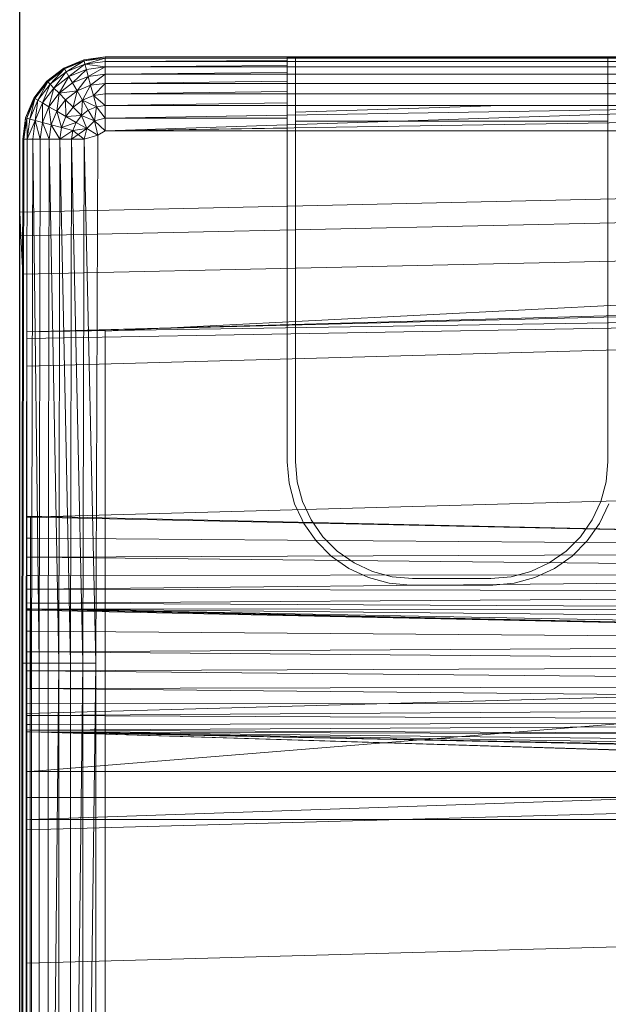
# Model space of a CAD drawing. Header units: metres. Extents: x 391.1 to 427.5, y 12.5 to 28.4.
# Tile 144 of 209: x 407.377 to 407.482, y 26.487 to 26.662. Entities that reach past the tile are written whole.
import ezdxf

# ---------------------------------------------------------------- set-up
doc = ezdxf.new("R2010")
doc.units = ezdxf.units.M
for name, color, linetype, lineweight in [('A-DETL-____-MBND', 7, 'Continuous', 18), ('A-WALL-____-MCUT', 7, 'Continuous', 25), ('A-WALL-____-OTLN', 7, 'Continuous', 25)]:
    doc.layers.add(name, color=color, linetype=linetype, lineweight=lineweight)

# ---------------------------------------------------------------- blocks, each defined once
blk = doc.blocks.new('Family - Evans PA-152028-03_CLI_AIGUA_P0A')
at = {"layer": 'A-WALL-____-MCUT', "color": 253, "true_color": 0xaaaaaa}
blk.add_line((1.66046, 0.2), (0, 0.2), dxfattribs=at)
at = {"layer": 'A-WALL-____-OTLN', "color": 253, "true_color": 0xaaaaaa}
blk.add_line((1.66046, 0.2), (0, 0.2), dxfattribs=at)
blk = doc.blocks.new('Family - Inodor PA-152192-03_CLI_AIGUA_P0A')
at = {"layer": 'A-DETL-____-MBND', "color": 253, "true_color": 0xaaaaaa}
for p, q in [((0.00789, 0.40094), (0.01142, 0.40241)), ((0.00789, 0.40094), (0.01142, 0.40241)), ((0.00789, 0.40094), (0.01142, 0.40241)), ((0.00789, 0.40094), (0.01142, 0.40241)), ((0.01147, 0.40221), (0.00789, 0.40094)), ((0.00789, 0.40094), (0.01147, 0.40221)), ((0.01147, 0.40221), (0.00799, 0.40077)), ((0.00799, 0.40077), (0.01147, 0.40221)), ((0.00799, 0.40077), (0.01147, 0.40221)), ((0.00829, 0.40025), (0.01147, 0.40221)), ((0.00829, 0.40025), (0.01147, 0.40221)), ((0.01142, 0.40241), (0.01521, 0.40291)), ((0.01142, 0.40241), (0.01521, 0.40291)), ((0.01142, 0.40241), (0.01521, 0.40291)), ((0.01142, 0.40241), (0.01521, 0.40291)), ((0.01147, 0.40221), (0.01142, 0.40241)), ((0.01147, 0.40221), (0.01142, 0.40241)), ((0.01147, 0.40221), (0.01142, 0.40241)), ((0.01147, 0.40221), (0.01521, 0.40291)), ((0.01147, 0.40221), (0.01521, 0.40291)), ((0.01521, 0.40271), (0.01147, 0.40221)), ((0.01521, 0.40271), (0.01147, 0.40221)), ((0.01147, 0.40221), (0.01521, 0.40271)), ((0.01163, 0.40164), (0.01147, 0.40221)), ((0.01163, 0.40164), (0.01147, 0.40221)), ((0.01163, 0.40164), (0.01147, 0.40221)), ((0.01163, 0.40164), (0.01521, 0.40271)), ((0.01163, 0.40164), (0.01521, 0.40271)), ((0.01521, 0.40211), (0.01163, 0.40164)), ((0.01521, 0.40211), (0.01163, 0.40164)), ((0.01163, 0.40164), (0.01521, 0.40211)), ((0.01521, 0.40291), (0.15024, 0.40291)), ((0.01521, 0.40291), (0.15024, 0.40291)), ((0.01521, 0.40271), (0.01521, 0.40291)), ((0.01521, 0.40291), (0.15024, 0.40291)), ((0.15024, 0.40291), (0.01521, 0.40291)), ((0.01521, 0.40291), (0.01521, 0.40271)), ((0.01521, 0.40271), (0.01521, 0.40291)), ((0.01521, 0.40271), (0.04768, 0.40275)), ((0.01521, 0.40271), (0.04768, 0.40275)), ((0.15024, 0.40271), (0.01521, 0.40271)), ((0.01521, 0.40211), (0.01521, 0.40271)), ((0.04768, 0.40271), (0.01521, 0.40271)), ((0.01521, 0.40211), (0.01521, 0.40271)), ((0.01521, 0.40271), (0.04768, 0.40271)), ((0.01521, 0.40211), (0.01521, 0.40271)), ((0.01521, 0.40211), (0.04768, 0.40225)), ((0.01521, 0.40211), (0.04768, 0.40225)), ((0.15024, 0.40211), (0.01521, 0.40211)), ((0.01521, 0.40114), (0.01521, 0.40211)), ((0.04768, 0.40211), (0.01521, 0.40211)), ((0.01521, 0.40114), (0.01521, 0.40211)), ((0.01521, 0.40211), (0.04768, 0.40211)), ((0.01521, 0.40114), (0.01521, 0.40211)), ((0.10628, 0.4029), (0.04768, 0.4029)), ((0.04768, 0.4029), (0.04768, 0.40275)), ((0.04768, 0.40271), (0.04768, 0.40275)), ((0.04768, 0.40225), (0.04768, 0.40271)), ((0.04768, 0.40211), (0.04768, 0.40225)), ((0.04768, 0.40137), (0.04768, 0.40211)), ((0.04914, 0.40281), (0.04914, 0.33079)), ((0.04914, 0.40271), (0.04914, 0.40281)), ((0.04914, 0.40281), (0.10482, 0.40281)), ((0.04914, 0.40211), (0.04914, 0.40271)), ((0.10482, 0.40271), (0.04914, 0.40271)), ((0.04914, 0.40114), (0.04914, 0.40211)), ((0.10482, 0.40211), (0.04914, 0.40211)), ((0.10482, 0.33079), (0.10482, 0.40281)), ((0.10482, 0.40281), (0.10482, 0.40271)), ((0.10482, 0.40271), (0.10482, 0.40211)), ((0.10482, 0.40211), (0.10482, 0.40114)), ((0.00485, 0.39862), (0.00789, 0.40094)), ((0.00485, 0.39862), (0.00789, 0.40094)), ((0.00485, 0.39862), (0.00789, 0.40094)), ((0.00485, 0.39862), (0.00789, 0.40094)), ((0.00799, 0.40077), (0.00485, 0.39862)), ((0.00485, 0.39862), (0.00799, 0.40077)), ((0.00799, 0.40077), (0.005, 0.39847)), ((0.005, 0.39847), (0.00799, 0.40077)), ((0.005, 0.39847), (0.00799, 0.40077)), ((0.00542, 0.39805), (0.00799, 0.40077)), ((0.00542, 0.39805), (0.00799, 0.40077)), ((0.00799, 0.40077), (0.00789, 0.40094)), ((0.00799, 0.40077), (0.00789, 0.40094)), ((0.00799, 0.40077), (0.00789, 0.40094)), ((0.00829, 0.40025), (0.00799, 0.40077)), ((0.00829, 0.40025), (0.00799, 0.40077)), ((0.00829, 0.40025), (0.00799, 0.40077)), ((0.01163, 0.40164), (0.00829, 0.40025)), ((0.01163, 0.40164), (0.00829, 0.40025)), ((0.00829, 0.40025), (0.01163, 0.40164)), ((0.00877, 0.39941), (0.01163, 0.40164)), ((0.00877, 0.39941), (0.01163, 0.40164)), ((0.01188, 0.4007), (0.00877, 0.39941)), ((0.01188, 0.4007), (0.00877, 0.39941)), ((0.00877, 0.39941), (0.01188, 0.4007)), ((0.00943, 0.39827), (0.01188, 0.4007)), ((0.00943, 0.39827), (0.01188, 0.4007)), ((0.01188, 0.4007), (0.01163, 0.40164)), ((0.01521, 0.40114), (0.01163, 0.40164)), ((0.01521, 0.40114), (0.01163, 0.40164)), ((0.01188, 0.4007), (0.01163, 0.40164)), ((0.01188, 0.4007), (0.01163, 0.40164)), ((0.01521, 0.40114), (0.01188, 0.4007)), ((0.01521, 0.40114), (0.01188, 0.4007)), ((0.01188, 0.4007), (0.01521, 0.40114)), ((0.01222, 0.39942), (0.01188, 0.4007)), ((0.01222, 0.39942), (0.01188, 0.4007)), ((0.01222, 0.39942), (0.01188, 0.4007)), ((0.01222, 0.39942), (0.01521, 0.40114)), ((0.01222, 0.39942), (0.01521, 0.40114)), ((0.01521, 0.40114), (0.04768, 0.40137)), ((0.01521, 0.40114), (0.04768, 0.40137)), ((0.15024, 0.40114), (0.01521, 0.40114)), ((0.01521, 0.39982), (0.01521, 0.40114)), ((0.04768, 0.40114), (0.01521, 0.40114)), ((0.01521, 0.39982), (0.01521, 0.40114)), ((0.01521, 0.40114), (0.04768, 0.40114)), ((0.01521, 0.39982), (0.01521, 0.40114)), ((0.04768, 0.40114), (0.04768, 0.40137)), ((0.04768, 0.40013), (0.04768, 0.40114)), ((0.04914, 0.39982), (0.04914, 0.40114)), ((0.10482, 0.40114), (0.04914, 0.40114)), ((0.10482, 0.40114), (0.10482, 0.39982)), ((0.00253, 0.39558), (0.00485, 0.39862)), ((0.00253, 0.39558), (0.00485, 0.39862)), ((0.00253, 0.39558), (0.00485, 0.39862)), ((0.00253, 0.39558), (0.00485, 0.39862)), ((0.0027, 0.39548), (0.00485, 0.39862)), ((0.0027, 0.39548), (0.00485, 0.39862)), ((0.005, 0.39847), (0.00485, 0.39862)), ((0.005, 0.39847), (0.00485, 0.39862)), ((0.005, 0.39847), (0.00485, 0.39862)), ((0.00829, 0.40025), (0.00542, 0.39805)), ((0.00829, 0.40025), (0.00542, 0.39805)), ((0.00542, 0.39805), (0.00829, 0.40025)), ((0.00611, 0.39736), (0.00829, 0.40025)), ((0.00611, 0.39736), (0.00829, 0.40025)), ((0.00877, 0.39941), (0.00611, 0.39736)), ((0.00877, 0.39941), (0.00611, 0.39736)), ((0.00611, 0.39736), (0.00877, 0.39941)), ((0.00704, 0.39643), (0.00877, 0.39941)), ((0.00704, 0.39643), (0.00877, 0.39941)), ((0.00877, 0.39941), (0.00829, 0.40025)), ((0.00877, 0.39941), (0.00829, 0.40025)), ((0.00877, 0.39941), (0.00829, 0.40025)), ((0.00943, 0.39827), (0.00877, 0.39941)), ((0.00943, 0.39827), (0.00877, 0.39941)), ((0.00943, 0.39827), (0.00877, 0.39941)), ((0.01222, 0.39942), (0.00943, 0.39827)), ((0.01222, 0.39942), (0.00943, 0.39827)), ((0.00943, 0.39827), (0.01222, 0.39942)), ((0.01025, 0.39686), (0.01222, 0.39942)), ((0.01025, 0.39686), (0.01222, 0.39942)), ((0.01521, 0.39982), (0.01222, 0.39942)), ((0.01521, 0.39982), (0.01222, 0.39942)), ((0.01222, 0.39942), (0.01521, 0.39982)), ((0.01264, 0.39785), (0.01222, 0.39942)), ((0.01264, 0.39785), (0.01222, 0.39942)), ((0.01264, 0.39785), (0.01222, 0.39942)), ((0.01264, 0.39785), (0.01521, 0.39982)), ((0.01264, 0.39785), (0.01521, 0.39982)), ((0.01521, 0.39982), (0.04768, 0.40013)), ((0.01521, 0.39982), (0.04768, 0.40013)), ((0.15024, 0.39982), (0.01521, 0.39982)), ((0.01521, 0.39819), (0.01521, 0.39982)), ((0.04768, 0.39982), (0.01521, 0.39982)), ((0.01521, 0.39819), (0.01521, 0.39982)), ((0.01521, 0.39982), (0.04768, 0.39982)), ((0.01521, 0.39819), (0.01521, 0.39982)), ((0.01521, 0.39819), (0.04768, 0.39858)), ((0.01521, 0.39819), (0.04768, 0.39858)), ((0.04768, 0.39982), (0.04768, 0.40013)), ((0.04768, 0.39858), (0.04768, 0.39982)), ((0.04768, 0.39819), (0.04768, 0.39858)), ((0.04914, 0.39819), (0.04914, 0.39982)), ((0.10482, 0.39982), (0.04914, 0.39982)), ((0.10482, 0.39982), (0.10482, 0.39819)), ((0.005, 0.39847), (0.0027, 0.39548)), ((0.005, 0.39847), (0.0027, 0.39548)), ((0.0027, 0.39548), (0.005, 0.39847)), ((0.00322, 0.39518), (0.005, 0.39847)), ((0.00322, 0.39518), (0.005, 0.39847)), ((0.00542, 0.39805), (0.00322, 0.39518)), ((0.00542, 0.39805), (0.00322, 0.39518)), ((0.00322, 0.39518), (0.00542, 0.39805)), ((0.00406, 0.3947), (0.00542, 0.39805)), ((0.00406, 0.3947), (0.00542, 0.39805)), ((0.00611, 0.39736), (0.00406, 0.3947)), ((0.00611, 0.39736), (0.00406, 0.3947)), ((0.00406, 0.3947), (0.00611, 0.39736)), ((0.00542, 0.39805), (0.005, 0.39847)), ((0.00542, 0.39805), (0.005, 0.39847)), ((0.00542, 0.39805), (0.005, 0.39847)), ((0.0052, 0.39404), (0.00611, 0.39736)), ((0.0052, 0.39404), (0.00611, 0.39736)), ((0.00611, 0.39736), (0.00542, 0.39805)), ((0.00611, 0.39736), (0.00542, 0.39805)), ((0.00611, 0.39736), (0.00542, 0.39805)), ((0.00704, 0.39643), (0.00611, 0.39736)), ((0.00704, 0.39643), (0.00611, 0.39736)), ((0.00704, 0.39643), (0.00611, 0.39736)), ((0.00943, 0.39827), (0.00704, 0.39643)), ((0.00943, 0.39827), (0.00704, 0.39643)), ((0.00704, 0.39643), (0.00943, 0.39827)), ((0.01025, 0.39686), (0.00704, 0.39643)), ((0.00704, 0.39643), (0.01025, 0.39686)), ((0.01025, 0.39686), (0.00819, 0.39528)), ((0.00819, 0.39528), (0.01025, 0.39686)), ((0.00819, 0.39528), (0.01025, 0.39686)), ((0.01025, 0.39686), (0.00943, 0.39827)), ((0.01025, 0.39686), (0.00943, 0.39827)), ((0.01025, 0.39686), (0.00943, 0.39827)), ((0.00952, 0.39395), (0.01025, 0.39686)), ((0.00952, 0.39395), (0.01025, 0.39686)), ((0.01264, 0.39785), (0.01025, 0.39686)), ((0.01264, 0.39785), (0.01025, 0.39686)), ((0.01025, 0.39686), (0.01264, 0.39785)), ((0.01119, 0.39523), (0.01025, 0.39686)), ((0.01119, 0.39523), (0.01025, 0.39686)), ((0.01119, 0.39523), (0.01025, 0.39686)), ((0.01119, 0.39523), (0.01264, 0.39785)), ((0.01119, 0.39523), (0.01264, 0.39785)), ((0.01521, 0.39819), (0.01264, 0.39785)), ((0.01521, 0.39819), (0.01264, 0.39785)), ((0.01264, 0.39785), (0.01521, 0.39819)), ((0.01313, 0.39603), (0.01264, 0.39785)), ((0.01313, 0.39603), (0.01264, 0.39785)), ((0.01313, 0.39603), (0.01264, 0.39785)), ((0.01313, 0.39603), (0.01521, 0.39819)), ((0.01313, 0.39603), (0.01521, 0.39819)), ((0.15024, 0.39819), (0.01521, 0.39819)), ((0.01521, 0.39631), (0.01521, 0.39819)), ((0.04768, 0.39819), (0.01521, 0.39819)), ((0.01521, 0.39631), (0.01521, 0.39819)), ((0.01521, 0.39819), (0.04768, 0.39819)), ((0.01521, 0.39631), (0.01521, 0.39819)), ((0.01521, 0.39631), (0.04768, 0.39676)), ((0.01521, 0.39631), (0.04768, 0.39676)), ((0.04768, 0.39676), (0.04768, 0.39819)), ((0.04768, 0.39631), (0.04768, 0.39676)), ((0.04914, 0.39631), (0.04914, 0.39819)), ((0.10482, 0.39819), (0.04914, 0.39819)), ((0.10482, 0.39819), (0.10482, 0.39631)), ((0.00106, 0.39205), (0.00253, 0.39558)), ((0.00106, 0.39205), (0.00253, 0.39558)), ((0.00106, 0.39205), (0.00253, 0.39558)), ((0.00106, 0.39205), (0.00253, 0.39558)), ((0.00126, 0.392), (0.00253, 0.39558)), ((0.00126, 0.392), (0.00253, 0.39558)), ((0.0027, 0.39548), (0.00126, 0.392)), ((0.0027, 0.39548), (0.00126, 0.392)), ((0.00126, 0.392), (0.0027, 0.39548)), ((0.00183, 0.39184), (0.0027, 0.39548)), ((0.00183, 0.39184), (0.0027, 0.39548)), ((0.00322, 0.39518), (0.00183, 0.39184)), ((0.00322, 0.39518), (0.00183, 0.39184)), ((0.00183, 0.39184), (0.00322, 0.39518)), ((0.0027, 0.39548), (0.00253, 0.39558)), ((0.0027, 0.39548), (0.00253, 0.39558)), ((0.0027, 0.39548), (0.00253, 0.39558)), ((0.00322, 0.39518), (0.0027, 0.39548)), ((0.00322, 0.39518), (0.0027, 0.39548)), ((0.00322, 0.39518), (0.0027, 0.39548)), ((0.00277, 0.39159), (0.00322, 0.39518)), ((0.00277, 0.39159), (0.00322, 0.39518)), ((0.00406, 0.3947), (0.00322, 0.39518)), ((0.00406, 0.3947), (0.00322, 0.39518)), ((0.00406, 0.3947), (0.00322, 0.39518)), ((0.00704, 0.39643), (0.0052, 0.39404)), ((0.00704, 0.39643), (0.0052, 0.39404)), ((0.0052, 0.39404), (0.00704, 0.39643)), ((0.00661, 0.39322), (0.00704, 0.39643)), ((0.00661, 0.39322), (0.00704, 0.39643)), ((0.00819, 0.39528), (0.00661, 0.39322)), ((0.00819, 0.39528), (0.00661, 0.39322)), ((0.00661, 0.39322), (0.00819, 0.39528)), ((0.00819, 0.39528), (0.00704, 0.39643)), ((0.00819, 0.39528), (0.00704, 0.39643)), ((0.00819, 0.39528), (0.00704, 0.39643)), ((0.00952, 0.39395), (0.00819, 0.39528)), ((0.00952, 0.39395), (0.00819, 0.39528)), ((0.00952, 0.39395), (0.00819, 0.39528)), ((0.00824, 0.39228), (0.00819, 0.39528)), ((0.00824, 0.39228), (0.00819, 0.39528)), ((0.01119, 0.39523), (0.00952, 0.39395)), ((0.01119, 0.39523), (0.00952, 0.39395)), ((0.00952, 0.39395), (0.01119, 0.39523)), ((0.01099, 0.39248), (0.01119, 0.39523)), ((0.01099, 0.39248), (0.01119, 0.39523)), ((0.01313, 0.39603), (0.01119, 0.39523)), ((0.01313, 0.39603), (0.01119, 0.39523)), ((0.01119, 0.39523), (0.01313, 0.39603)), ((0.01223, 0.39343), (0.01119, 0.39523)), ((0.01367, 0.39402), (0.01119, 0.39523)), ((0.01367, 0.39402), (0.01119, 0.39523)), ((0.01223, 0.39343), (0.01119, 0.39523)), ((0.01223, 0.39343), (0.01119, 0.39523)), ((0.01521, 0.39631), (0.01313, 0.39603)), ((0.01521, 0.39631), (0.01313, 0.39603)), ((0.01313, 0.39603), (0.01521, 0.39631)), ((0.01313, 0.39603), (0.01367, 0.39402)), ((0.01521, 0.39423), (0.01313, 0.39603)), ((0.01367, 0.39402), (0.01313, 0.39603)), ((0.01521, 0.39423), (0.01313, 0.39603)), ((0.01367, 0.39402), (0.01313, 0.39603)), ((0.15024, 0.39631), (0.01521, 0.39631)), ((0.01521, 0.39423), (0.01521, 0.39631)), ((0.04768, 0.39631), (0.01521, 0.39631)), ((0.01521, 0.39423), (0.01521, 0.39631)), ((0.01521, 0.39631), (0.04768, 0.39631)), ((0.01521, 0.39423), (0.01521, 0.39631)), ((0.04768, 0.39473), (0.04768, 0.39631)), ((0.04914, 0.39423), (0.04914, 0.39631)), ((0.10482, 0.39631), (0.04914, 0.39631)), ((0.10482, 0.39631), (0.10482, 0.39424)), ((0.00406, 0.3947), (0.00277, 0.39159)), ((0.00406, 0.3947), (0.00277, 0.39159)), ((0.00277, 0.39159), (0.00406, 0.3947)), ((0.00405, 0.39125), (0.00406, 0.3947)), ((0.00405, 0.39125), (0.00406, 0.3947)), ((0.0052, 0.39404), (0.00405, 0.39125)), ((0.0052, 0.39404), (0.00405, 0.39125)), ((0.00405, 0.39125), (0.0052, 0.39404)), ((0.0052, 0.39404), (0.00406, 0.3947)), ((0.0052, 0.39404), (0.00406, 0.3947)), ((0.0052, 0.39404), (0.00406, 0.3947)), ((0.00661, 0.39322), (0.0052, 0.39404)), ((0.00661, 0.39322), (0.0052, 0.39404)), ((0.00661, 0.39322), (0.0052, 0.39404)), ((0.00562, 0.39083), (0.0052, 0.39404)), ((0.00562, 0.39083), (0.0052, 0.39404)), ((0.00952, 0.39395), (0.00824, 0.39228)), ((0.00952, 0.39395), (0.00824, 0.39228)), ((0.00824, 0.39228), (0.00952, 0.39395)), ((0.01099, 0.39248), (0.00952, 0.39395)), ((0.01099, 0.39248), (0.00952, 0.39395)), ((0.01099, 0.39248), (0.00952, 0.39395)), ((0.01223, 0.39343), (0.01099, 0.39248)), ((0.01223, 0.39343), (0.01099, 0.39248)), ((0.01099, 0.39248), (0.01223, 0.39343)), ((0.01367, 0.39402), (0.01223, 0.39343)), ((0.01367, 0.39402), (0.01223, 0.39343)), ((0.01223, 0.39343), (0.01367, 0.39402)), ((0.01334, 0.39151), (0.01223, 0.39343)), ((0.01334, 0.39151), (0.01223, 0.39343)), ((0.01334, 0.39151), (0.01223, 0.39343)), ((0.01367, 0.39402), (0.01334, 0.39151)), ((0.01334, 0.39151), (0.01367, 0.39402)), ((0.01334, 0.39151), (0.01367, 0.39402)), ((0.01521, 0.39423), (0.01367, 0.39402)), ((0.01521, 0.39423), (0.01367, 0.39402)), ((0.01367, 0.39402), (0.01521, 0.39423)), ((0.01521, 0.39201), (0.01367, 0.39402)), ((0.01521, 0.39201), (0.01367, 0.39402)), ((0.01521, 0.39201), (0.01367, 0.39402)), ((0.01521, 0.39423), (0.04768, 0.39473)), ((0.01521, 0.39423), (0.04768, 0.39473)), ((0.15024, 0.39423), (0.01521, 0.39423)), ((0.01521, 0.39201), (0.01521, 0.39423)), ((0.15024, 0.39423), (0.01521, 0.39201)), ((0.15024, 0.39423), (0.01521, 0.38973)), ((0.04768, 0.39423), (0.01521, 0.39423)), ((0.01521, 0.39201), (0.01521, 0.39423)), ((0.01521, 0.39423), (0.04768, 0.39423)), ((0.01521, 0.39201), (0.01521, 0.39423)), ((0.04768, 0.39423), (0.04768, 0.39473)), ((0.04768, 0.39254), (0.04768, 0.39423)), ((0.04914, 0.39307), (0.04914, 0.39423)), ((0.08581, 0.39423), (0.04914, 0.39307)), ((0.08581, 0.39423), (0.04914, 0.39423)), ((0.10482, 0.39424), (0.08581, 0.39423)), ((0.10482, 0.39424), (0.10482, 0.39149)), ((0.00056, 0.38826), (0.00106, 0.39205)), ((0.00056, 0.38826), (0.00106, 0.39205)), ((0.00056, 0.38826), (0.00106, 0.39205)), ((0.00056, 0.38826), (0.00106, 0.39205)), ((0.00076, 0.38826), (0.00106, 0.39205)), ((0.00076, 0.38826), (0.00106, 0.39205)), ((0.00126, 0.392), (0.00076, 0.38826)), ((0.00126, 0.392), (0.00076, 0.38826)), ((0.00076, 0.38826), (0.00126, 0.392)), ((0.00126, 0.392), (0.00106, 0.39205)), ((0.00126, 0.392), (0.00106, 0.39205)), ((0.00126, 0.392), (0.00106, 0.39205)), ((0.00183, 0.39184), (0.00126, 0.392)), ((0.00183, 0.39184), (0.00126, 0.392)), ((0.00183, 0.39184), (0.00126, 0.392)), ((0.00136, 0.38826), (0.00126, 0.392)), ((0.00136, 0.38826), (0.00126, 0.392)), ((0.00183, 0.39184), (0.00136, 0.38826)), ((0.00183, 0.39184), (0.00136, 0.38826)), ((0.00136, 0.38826), (0.00183, 0.39184)), ((0.00277, 0.39159), (0.00136, 0.38826)), ((0.00136, 0.38826), (0.00277, 0.39159)), ((0.00277, 0.39159), (0.00183, 0.39184)), ((0.00277, 0.39159), (0.00183, 0.39184)), ((0.00277, 0.39159), (0.00183, 0.39184)), ((0.00277, 0.39159), (0.00233, 0.38826)), ((0.00233, 0.38826), (0.00277, 0.39159)), ((0.00233, 0.38826), (0.00277, 0.39159)), ((0.00405, 0.39125), (0.00277, 0.39159)), ((0.00405, 0.39125), (0.00277, 0.39159)), ((0.00405, 0.39125), (0.00277, 0.39159)), ((0.00365, 0.38826), (0.00277, 0.39159)), ((0.00365, 0.38826), (0.00277, 0.39159)), ((0.00661, 0.39322), (0.00562, 0.39083)), ((0.00661, 0.39322), (0.00562, 0.39083)), ((0.00562, 0.39083), (0.00661, 0.39322)), ((0.00824, 0.39228), (0.00661, 0.39322)), ((0.00824, 0.39228), (0.00661, 0.39322)), ((0.00824, 0.39228), (0.00661, 0.39322)), ((0.00744, 0.39034), (0.00661, 0.39322)), ((0.00744, 0.39034), (0.00661, 0.39322)), ((0.00824, 0.39228), (0.00744, 0.39034)), ((0.00824, 0.39228), (0.00744, 0.39034)), ((0.00744, 0.39034), (0.00824, 0.39228)), ((0.01099, 0.39248), (0.00824, 0.39228)), ((0.00824, 0.39228), (0.01099, 0.39248)), ((0.01004, 0.39124), (0.00824, 0.39228)), ((0.01004, 0.39124), (0.00824, 0.39228)), ((0.01004, 0.39124), (0.00824, 0.39228)), ((0.01099, 0.39248), (0.01004, 0.39124)), ((0.01004, 0.39124), (0.01099, 0.39248)), ((0.01004, 0.39124), (0.01099, 0.39248)), ((0.01334, 0.39151), (0.01099, 0.39248)), ((0.01196, 0.39013), (0.01099, 0.39248)), ((0.01334, 0.39151), (0.01099, 0.39248)), ((0.01196, 0.39013), (0.01099, 0.39248)), ((0.01334, 0.39151), (0.01099, 0.39248)), ((0.01196, 0.39013), (0.01099, 0.39248)), ((0.01334, 0.39151), (0.01196, 0.39013)), ((0.01334, 0.39151), (0.01196, 0.39013)), ((0.01196, 0.39013), (0.01334, 0.39151)), ((0.01521, 0.39201), (0.01334, 0.39151)), ((0.01521, 0.39201), (0.01334, 0.39151)), ((0.01334, 0.39151), (0.01521, 0.39201)), ((0.01521, 0.38973), (0.01334, 0.39151)), ((0.01334, 0.39151), (0.01394, 0.38899)), ((0.01521, 0.38973), (0.01334, 0.39151)), ((0.01394, 0.38899), (0.01334, 0.39151)), ((0.01521, 0.38973), (0.01334, 0.39151)), ((0.01394, 0.38899), (0.01334, 0.39151)), ((0.01521, 0.39201), (0.04768, 0.39254)), ((0.01521, 0.39201), (0.04768, 0.39254)), ((0.01521, 0.38973), (0.01521, 0.39201)), ((0.04768, 0.39198), (0.01521, 0.39201)), ((0.01521, 0.38973), (0.01521, 0.39201)), ((0.01521, 0.39201), (0.04768, 0.39198)), ((0.01521, 0.38973), (0.01521, 0.39201)), ((0.15121, 0.39188), (0.01521, 0.38973)), ((0.04768, 0.39198), (0.04768, 0.39254)), ((0.04768, 0.39024), (0.04768, 0.39198)), ((0.04914, 0.39144), (0.04914, 0.39307)), ((0.10482, 0.39149), (0.04914, 0.39144)), ((0.10482, 0.39149), (0.10482, 0.33079)), ((0.00405, 0.39125), (0.00365, 0.38826)), ((0.00405, 0.39125), (0.00365, 0.38826)), ((0.00365, 0.38826), (0.00405, 0.39125)), ((0.00562, 0.39083), (0.00405, 0.39125)), ((0.00562, 0.39083), (0.00405, 0.39125)), ((0.00562, 0.39083), (0.00405, 0.39125)), ((0.00528, 0.38826), (0.00405, 0.39125)), ((0.00528, 0.38826), (0.00405, 0.39125)), ((0.00562, 0.39083), (0.00528, 0.38826)), ((0.00562, 0.39083), (0.00528, 0.38826)), ((0.00528, 0.38826), (0.00562, 0.39083)), ((0.00744, 0.39034), (0.00562, 0.39083)), ((0.00744, 0.39034), (0.00562, 0.39083)), ((0.00744, 0.39034), (0.00562, 0.39083)), ((0.00716, 0.38826), (0.00562, 0.39083)), ((0.00716, 0.38826), (0.00562, 0.39083)), ((0.00744, 0.39034), (0.00716, 0.38826)), ((0.00744, 0.39034), (0.00716, 0.38826)), ((0.00716, 0.38826), (0.00744, 0.39034)), ((0.00945, 0.3898), (0.00716, 0.38826)), ((0.00716, 0.38826), (0.00945, 0.3898)), ((0.01004, 0.39124), (0.00744, 0.39034)), ((0.00744, 0.39034), (0.01004, 0.39124)), ((0.00945, 0.3898), (0.00744, 0.39034)), ((0.00945, 0.3898), (0.00744, 0.39034)), ((0.00945, 0.3898), (0.00744, 0.39034)), ((0.01196, 0.39013), (0.00924, 0.38826)), ((0.00945, 0.3898), (0.00924, 0.38826)), ((0.00924, 0.38826), (0.00945, 0.3898)), ((0.00924, 0.38826), (0.00945, 0.3898)), ((0.01004, 0.39124), (0.00945, 0.3898)), ((0.00945, 0.3898), (0.01004, 0.39124)), ((0.00945, 0.3898), (0.01004, 0.39124)), ((0.01196, 0.39013), (0.00945, 0.3898)), ((0.01196, 0.39013), (0.00945, 0.3898)), ((0.01196, 0.39013), (0.00945, 0.3898)), ((0.01146, 0.38826), (0.00945, 0.3898)), ((0.01196, 0.39013), (0.01004, 0.39124)), ((0.01196, 0.39013), (0.01004, 0.39124)), ((0.01196, 0.39013), (0.01004, 0.39124)), ((0.01196, 0.39013), (0.01146, 0.38826)), ((0.01394, 0.38899), (0.01196, 0.39013)), ((0.01394, 0.38899), (0.01196, 0.39013)), ((0.01521, 0.38973), (0.04768, 0.39024)), ((0.01521, 0.38973), (0.04768, 0.39024)), ((0.04768, 0.38973), (0.04768, 0.39024)), ((0.04914, 0.33079), (0.04914, 0.39144)), ((0.00036, 0.29485), (0.00056, 0.38826)), ((0.00036, 0.29485), (0.00056, 0.38826)), ((0.00056, 0.01465), (0.00056, 0.38826)), ((0.00056, 0.01465), (0.00056, 0.38826)), ((0.00076, 0.38826), (0.00056, 0.38826)), ((0.00076, 0.38826), (0.00056, 0.29485)), ((0.00076, 0.38826), (0.00056, 0.38826)), ((0.00076, 0.38826), (0.00056, 0.29485)), ((0.00076, 0.38826), (0.00056, 0.38826)), ((0.00056, 0.29485), (0.00056, 0.38826)), ((0.00056, 0.29485), (0.00056, 0.38826)), ((0.00076, 0.38826), (0.00056, 0.29485)), ((0.00136, 0.38826), (0.00076, 0.38826)), ((0.00136, 0.38826), (0.00076, 0.38826)), ((0.00136, 0.38826), (0.00076, 0.38826)), ((0.00136, 0.38826), (0.00116, 0.29485)), ((0.00136, 0.38826), (0.00116, 0.29485)), ((0.00136, 0.38826), (0.00116, 0.29485)), ((0.00233, 0.38826), (0.00136, 0.38826)), ((0.00233, 0.38826), (0.00136, 0.38826)), ((0.00233, 0.38826), (0.00136, 0.38826)), ((0.00233, 0.38826), (0.00213, 0.29485)), ((0.00233, 0.38826), (0.00213, 0.29485)), ((0.00213, 0.29485), (0.00233, 0.38826)), ((0.00365, 0.38826), (0.00233, 0.38826)), ((0.00365, 0.38826), (0.00233, 0.38826)), ((0.00365, 0.38826), (0.00233, 0.38826)), ((0.00345, 0.29485), (0.00233, 0.38826)), ((0.00345, 0.29485), (0.00233, 0.38826)), ((0.00365, 0.38826), (0.00345, 0.29485)), ((0.00365, 0.38826), (0.00345, 0.29485)), ((0.00365, 0.38826), (0.00345, 0.29485)), ((0.00528, 0.38826), (0.00365, 0.38826)), ((0.00528, 0.38826), (0.00365, 0.38826)), ((0.00528, 0.38826), (0.00365, 0.38826)), ((0.00528, 0.38826), (0.00508, 0.29485)), ((0.00528, 0.38826), (0.00508, 0.29485)), ((0.00508, 0.29485), (0.00528, 0.38826)), ((0.00716, 0.38826), (0.00528, 0.38826)), ((0.00716, 0.38826), (0.00528, 0.38826)), ((0.00716, 0.38826), (0.00528, 0.38826)), ((0.00696, 0.29485), (0.00528, 0.38826)), ((0.00696, 0.29485), (0.00528, 0.38826)), ((0.00716, 0.38826), (0.00696, 0.29485)), ((0.00716, 0.38826), (0.00696, 0.29485)), ((0.00696, 0.29485), (0.00716, 0.38826)), ((0.00924, 0.38826), (0.00716, 0.38826)), ((0.00924, 0.38826), (0.00716, 0.38826)), ((0.00924, 0.38826), (0.00716, 0.38826)), ((0.00904, 0.29485), (0.00716, 0.38826)), ((0.00904, 0.29485), (0.00716, 0.38826)), ((0.00924, 0.38826), (0.00904, 0.29485)), ((0.00924, 0.38826), (0.00904, 0.29485)), ((0.00904, 0.29485), (0.00924, 0.38826)), ((0.01146, 0.38826), (0.00924, 0.38826)), ((0.01146, 0.38826), (0.00924, 0.38826)), ((0.01126, 0.29485), (0.00924, 0.38826)), ((0.01126, 0.29485), (0.00924, 0.38826)), ((0.01146, 0.38826), (0.01126, 0.29485)), ((0.01146, 0.38826), (0.01126, 0.29485)), ((0.01126, 0.29485), (0.01146, 0.38826)), ((0.01394, 0.38899), (0.01146, 0.38826)), ((0.01394, 0.38899), (0.01146, 0.38826)), ((0.01354, 0.29485), (0.01146, 0.38826)), ((0.01354, 0.29485), (0.01146, 0.38826)), ((0.01354, 0.29485), (0.01146, 0.38826)), ((0.01354, 0.29485), (0.01394, 0.38899)), ((0.01394, 0.38899), (0.01354, 0.29485)), ((0.01394, 0.38899), (0.01354, 0.29485)), ((0.01521, 0.38973), (0.01394, 0.38899)), ((0.01521, 0.38973), (0.01394, 0.38899)), ((0.01394, 0.38899), (0.01521, 0.38973)), ((0.15024, 0.38973), (0.01521, 0.38973)), ((0.04768, 0.38973), (0.01521, 0.38973)), ((0.01521, 0.38973), (0.04768, 0.38973)), ((0.04768, 0.38917), (0.04768, 0.38973)), ((0.04768, 0.38917), (0.04768, 0.33073)), ((0.31954, 0.38234), (0, 0.37522)), ((0.31954, 0.38234), (0, 0.37522)), ((0.31971, 0.37812), (0.00022, 0.371)), ((0.31971, 0.37812), (0.00022, 0.371)), ((0, 0.37522), (0.00022, 0.371)), ((0.00022, 0.371), (0, 0.37522)), ((0, 0.37522), (0, 0.371)), ((0, 0.371), (0, 0.37522)), ((0, 0.371), (0, 0.36417)), ((0, 0.36417), (0, 0.371)), ((0.00022, 0.371), (0.00056, 0.36417)), ((0.00056, 0.36417), (0.00022, 0.371)), ((0.31998, 0.37128), (0.00056, 0.36417)), ((0.31998, 0.37128), (0.00056, 0.36417)), ((0.00127, 0.35389), (0.51095, 0.36797)), ((0.51095, 0.36678), (0.00127, 0.35389)), ((0, 0.36417), (0, 0.03582)), ((0, 0.03582), (0, 0.36417)), ((0.00056, 0.36417), (0.00056, 0.03582)), ((0.00056, 0.03582), (0.00056, 0.36417)), ((0.51095, 0.36184), (0.00127, 0.35389)), ((0.51095, 0.36184), (0.00127, 0.35271)), ((0.51095, 0.36184), (0.00127, 0.34776)), ((0.01521, 0.35403), (0.17966, 0.3624)), ((0.15161, 0.36098), (0.01521, 0.35403)), ((0.00127, 0.35271), (0.00127, 0.35389)), ((0.01521, 0.35403), (0.01521, 0.05064)), ((0.01521, 0.35403), (0.01521, 0.05064)), ((0.00127, 0.34776), (0.00127, 0.35271)), ((0.00127, 0.32087), (0.00127, 0.34776)), ((0.51095, 0.33495), (0.00127, 0.32087)), ((0.04768, 0.33073), (0.04801, 0.32692)), ((0.04914, 0.33079), (0.04946, 0.32716)), ((0.04946, 0.32716), (0.04914, 0.33079)), ((0.1045, 0.32716), (0.10482, 0.33079)), ((0.10482, 0.33079), (0.1045, 0.32716)), ((0.04801, 0.32692), (0.049, 0.32322)), ((0.04946, 0.32716), (0.0504, 0.32365)), ((0.0504, 0.32365), (0.04946, 0.32716)), ((0.10356, 0.32365), (0.1045, 0.32716)), ((0.1045, 0.32716), (0.10356, 0.32365)), ((0.049, 0.32322), (0.05033, 0.32038)), ((0.0504, 0.32365), (0.05194, 0.32035)), ((0.05194, 0.32035), (0.0504, 0.32365)), ((0.10202, 0.32035), (0.10356, 0.32365)), ((0.10356, 0.32365), (0.10202, 0.32035)), ((0.10334, 0.31974), (0.10496, 0.32322)), ((0.00127, 0.3209), (0.00127, 0.32102)), ((0.28182, 0.31489), (0.00127, 0.32102)), ((0.00192, 0.32088), (0.00127, 0.3209)), ((0.00127, 0.3209), (0.00192, 0.32088)), ((0.00127, 0.3209), (0.00127, 0.32089)), ((0.00192, 0.32088), (0.00127, 0.32089)), ((0.00127, 0.32089), (0.00192, 0.32088)), ((0.00127, 0.32089), (0.00127, 0.32088)), ((0.00192, 0.32088), (0.00127, 0.32088)), ((0.00192, 0.32088), (0.00127, 0.32088)), ((0.00127, 0.32088), (0.00127, 0.31714)), ((0.00127, 0.28584), (0.00127, 0.32087)), ((0.00192, 0.32088), (0.28182, 0.31489)), ((0.00192, 0.32088), (0.00192, 0.31713)), ((0.28182, 0.31489), (0.00192, 0.32088)), ((0.00192, 0.31713), (0.00192, 0.32088)), ((0.05033, 0.32038), (0.05048, 0.32006)), ((0.05048, 0.32006), (0.05062, 0.31974)), ((0.05062, 0.31974), (0.05282, 0.31661)), ((0.05194, 0.32035), (0.05403, 0.31737)), ((0.05403, 0.31737), (0.05194, 0.32035)), ((0.09993, 0.31737), (0.10202, 0.32035)), ((0.10202, 0.32035), (0.09993, 0.31737)), ((0.10114, 0.31661), (0.10334, 0.31974)), ((0.00192, 0.31713), (0.00127, 0.31714)), ((0.00127, 0.31714), (0.00192, 0.31713)), ((0.00127, 0.31714), (0.00127, 0.31713)), ((0.00192, 0.31713), (0.00127, 0.31713)), ((0.00127, 0.31713), (0.00192, 0.31713)), ((0.00127, 0.31713), (0.00127, 0.31712)), ((0.00192, 0.31713), (0.00127, 0.31712)), ((0.00192, 0.31713), (0.00127, 0.31712)), ((0.00127, 0.31712), (0.00127, 0.31371)), ((0.28182, 0.31489), (0.00192, 0.31713)), ((0.28182, 0.31489), (0.00192, 0.31713)), ((0.00192, 0.31371), (0.00192, 0.31713)), ((0.00192, 0.31713), (0.00192, 0.31371)), ((0.05282, 0.31661), (0.05553, 0.3139)), ((0.05403, 0.31737), (0.0566, 0.31479)), ((0.0566, 0.31479), (0.05403, 0.31737)), ((0.09736, 0.31479), (0.09993, 0.31737)), ((0.09993, 0.31737), (0.09736, 0.31479)), ((0.09843, 0.3139), (0.10114, 0.31661)), ((0.28182, 0.31489), (0.00192, 0.31371)), ((0.00192, 0.31371), (0.28182, 0.31489)), ((0.0566, 0.31479), (0.05958, 0.31271)), ((0.05958, 0.31271), (0.0566, 0.31479)), ((0.09438, 0.31271), (0.09736, 0.31479)), ((0.09736, 0.31479), (0.09438, 0.31271)), ((0.00192, 0.31371), (0.00127, 0.31371)), ((0.00127, 0.31371), (0.00192, 0.31371)), ((0.00127, 0.31371), (0.00127, 0.31371)), ((0.00192, 0.31371), (0.00127, 0.31371)), ((0.00192, 0.31371), (0.00127, 0.31371)), ((0.00127, 0.31371), (0.00127, 0.31044)), ((0.28181, 0.31079), (0.00192, 0.31371)), ((0.00192, 0.31371), (0.00192, 0.31043)), ((0.28181, 0.31079), (0.00192, 0.31371)), ((0.00192, 0.31043), (0.00192, 0.31371)), ((0.05553, 0.3139), (0.05867, 0.3117)), ((0.05958, 0.31271), (0.06288, 0.31117)), ((0.06288, 0.31117), (0.05958, 0.31271)), ((0.09108, 0.31117), (0.09438, 0.31271)), ((0.09438, 0.31271), (0.09108, 0.31117)), ((0.0953, 0.3117), (0.09843, 0.3139)), ((0.28181, 0.31079), (0.00192, 0.31043)), ((0.00192, 0.30799), (0.28181, 0.31079)), ((0.00192, 0.31043), (0.28181, 0.31079)), ((0.00192, 0.30799), (0.28181, 0.31079)), ((0.05867, 0.3117), (0.06214, 0.31008)), ((0.06288, 0.31117), (0.0664, 0.31023)), ((0.0664, 0.31023), (0.06288, 0.31117)), ((0.08757, 0.31023), (0.09108, 0.31117)), ((0.09108, 0.31117), (0.08757, 0.31023)), ((0.0953, 0.3117), (0.09182, 0.31008)), ((0.00192, 0.31043), (0.00127, 0.31044)), ((0.00192, 0.31043), (0.00127, 0.31044)), ((0.00127, 0.31044), (0.00127, 0.30801)), ((0.00192, 0.31043), (0.00192, 0.30799)), ((0.00192, 0.30799), (0.00192, 0.31043)), ((0.06214, 0.31008), (0.06584, 0.30909)), ((0.06584, 0.30909), (0.06966, 0.30876)), ((0.0664, 0.31023), (0.07002, 0.30991)), ((0.07002, 0.30991), (0.0664, 0.31023)), ((0.07002, 0.30991), (0.08394, 0.30991)), ((0.08394, 0.30991), (0.07002, 0.30991)), ((0.08394, 0.30991), (0.08757, 0.31023)), ((0.08757, 0.31023), (0.08394, 0.30991)), ((0.08431, 0.30876), (0.08812, 0.30909)), ((0.08812, 0.30909), (0.09182, 0.31008)), ((0.00192, 0.30799), (0.00127, 0.30801)), ((0.00192, 0.30799), (0.00127, 0.30801)), ((0.00127, 0.30801), (0.00127, 0.30557)), ((0.00192, 0.30799), (0.00192, 0.30554)), ((0.28181, 0.30737), (0.00192, 0.30799)), ((0.28181, 0.30737), (0.00192, 0.30799)), ((0.00192, 0.30554), (0.00192, 0.30799)), ((0.28181, 0.30737), (0.00192, 0.30554)), ((0.00192, 0.30554), (0.28181, 0.30737)), ((0.08431, 0.30876), (0.06966, 0.30876)), ((0.00192, 0.30554), (0.00127, 0.30557)), ((0.00192, 0.30554), (0.00127, 0.30557)), ((0.00127, 0.30557), (0.00127, 0.30457)), ((0.00192, 0.30554), (0.00192, 0.30454)), ((0.28181, 0.30409), (0.00192, 0.30554)), ((0.28181, 0.30409), (0.00192, 0.30554)), ((0.00192, 0.30454), (0.00192, 0.30554)), ((0.00192, 0.30454), (0.00127, 0.30457)), ((0.00127, 0.30457), (0.00192, 0.30454)), ((0.00127, 0.30457), (0.00127, 0.30446)), ((0.00192, 0.30454), (0.00127, 0.30446)), ((0.00192, 0.30454), (0.00127, 0.30446)), ((0.00127, 0.30446), (0.00127, 0.27556)), ((0.00127, 0.30433), (0.00127, 0.30443)), ((0.28176, 0.29829), (0.00127, 0.30443)), ((0.00127, 0.30433), (0.00187, 0.30429)), ((0.00127, 0.30433), (0.00127, 0.30431)), ((0.00187, 0.30429), (0.00127, 0.30433)), ((0.00187, 0.30429), (0.00127, 0.30431)), ((0.00127, 0.30431), (0.00187, 0.30429)), ((0.00127, 0.30431), (0.00127, 0.3043)), ((0.00187, 0.30429), (0.00127, 0.3043)), ((0.00127, 0.3043), (0.00187, 0.30429)), ((0.00127, 0.3043), (0.00127, 0.30429)), ((0.00187, 0.30429), (0.00127, 0.30429)), ((0.00187, 0.30429), (0.00127, 0.30429)), ((0.00127, 0.30429), (0.00127, 0.30053)), ((0.00186, 0.27553), (0.00192, 0.30454)), ((0.00192, 0.30454), (0.00186, 0.27553)), ((0.00187, 0.30429), (0.28176, 0.29829)), ((0.00187, 0.30429), (0.00187, 0.30052)), ((0.28176, 0.29829), (0.00187, 0.30429)), ((0.00187, 0.30052), (0.00187, 0.30429)), ((0.28181, 0.30409), (0.00192, 0.30454)), ((0.28181, 0.30409), (0.00192, 0.30454)), ((0.28181, 0.30165), (0.00192, 0.30454)), ((0.28181, 0.30165), (0.00192, 0.30454)), ((0.28181, 0.2992), (0.00192, 0.30454)), ((0.28181, 0.2992), (0.00192, 0.30454)), ((0.28175, 0.2982), (0.00192, 0.30454)), ((0.28175, 0.2982), (0.00192, 0.30454)), ((0.00187, 0.30052), (0.00127, 0.30053)), ((0.00127, 0.30053), (0.00187, 0.30052)), ((0.00127, 0.30053), (0.00127, 0.30052)), ((0.00187, 0.30052), (0.00127, 0.30052)), ((0.00187, 0.30052), (0.00127, 0.30052)), ((0.00127, 0.30052), (0.00127, 0.29687)), ((0.28176, 0.29829), (0.00187, 0.30052)), ((0.00187, 0.30052), (0.00187, 0.29687)), ((0.28176, 0.29829), (0.00187, 0.30052)), ((0.00187, 0.29687), (0.00187, 0.30052)), ((0.51095, 0.29991), (0.00127, 0.28584)), ((0.00187, 0.29687), (0.00127, 0.29687)), ((0.00127, 0.29687), (0.00187, 0.29687)), ((0.00127, 0.29687), (0.00127, 0.29686)), ((0.00187, 0.29687), (0.00127, 0.29686)), ((0.00127, 0.29686), (0.00187, 0.29687)), ((0.00187, 0.29687), (0.00127, 0.29686)), ((0.00187, 0.29687), (0.00127, 0.29686)), ((0.00127, 0.29686), (0.00127, 0.29686)), ((0.00127, 0.29686), (0.00127, 0.29344)), ((0.28175, 0.2982), (0.00186, 0.27553)), ((0.00186, 0.27553), (0.28175, 0.2982)), ((0.28176, 0.29829), (0.00187, 0.29687)), ((0.00187, 0.29687), (0.28176, 0.29829)), ((0.28176, 0.29452), (0.00187, 0.29687)), ((0.28176, 0.29452), (0.00187, 0.29687)), ((0.00187, 0.29343), (0.00187, 0.29687)), ((0.00187, 0.29687), (0.00187, 0.29343)), ((0.00056, 0.29485), (0.00036, 0.29485)), ((0.00036, 0.10805), (0.00036, 0.29485)), ((0.00056, 0.29485), (0.00036, 0.29485)), ((0.00056, 0.29485), (0.00036, 0.29485)), ((0.00036, 0.10805), (0.00036, 0.29485)), ((0.00116, 0.29485), (0.00056, 0.29485)), ((0.00056, 0.10805), (0.00056, 0.29485)), ((0.00116, 0.29485), (0.00056, 0.29485)), ((0.00056, 0.29485), (0.00056, 0.10805)), ((0.00116, 0.29485), (0.00056, 0.29485)), ((0.00056, 0.10805), (0.00056, 0.29485)), ((0.00213, 0.29485), (0.00116, 0.29485)), ((0.00116, 0.10805), (0.00116, 0.29485)), ((0.00213, 0.29485), (0.00116, 0.29485)), ((0.00116, 0.29485), (0.00116, 0.10805)), ((0.00213, 0.29485), (0.00116, 0.29485)), ((0.00116, 0.10805), (0.00116, 0.29485)), ((0.00187, 0.29343), (0.00127, 0.29344)), ((0.00127, 0.29344), (0.00187, 0.29343)), ((0.00127, 0.29344), (0.00127, 0.29343)), ((0.00187, 0.29343), (0.00127, 0.29343)), ((0.00127, 0.29343), (0.00187, 0.29343)), ((0.00127, 0.29343), (0.00127, 0.29343)), ((0.00187, 0.29343), (0.00127, 0.29343)), ((0.00187, 0.29343), (0.00127, 0.29343)), ((0.00127, 0.29343), (0.00127, 0.29034)), ((0.28176, 0.29452), (0.00187, 0.29343)), ((0.00187, 0.29343), (0.28176, 0.29452)), ((0.28176, 0.29086), (0.00187, 0.29343)), ((0.00187, 0.29343), (0.00187, 0.29033)), ((0.28176, 0.29086), (0.00187, 0.29343)), ((0.00187, 0.29033), (0.00187, 0.29343)), ((0.00345, 0.29485), (0.00213, 0.29485)), ((0.00213, 0.10805), (0.00213, 0.29485)), ((0.00345, 0.29485), (0.00213, 0.29485)), ((0.00213, 0.29485), (0.00213, 0.10805)), ((0.00345, 0.29485), (0.00213, 0.29485)), ((0.00213, 0.10805), (0.00213, 0.29485)), ((0.00345, 0.10805), (0.00345, 0.29485)), ((0.00508, 0.29485), (0.00345, 0.29485)), ((0.00345, 0.29485), (0.00345, 0.10805)), ((0.00508, 0.29485), (0.00345, 0.29485)), ((0.00345, 0.10805), (0.00345, 0.29485)), ((0.00508, 0.10805), (0.00508, 0.29485)), ((0.00696, 0.29485), (0.00508, 0.29485)), ((0.00508, 0.29485), (0.00508, 0.10805)), ((0.00696, 0.29485), (0.00508, 0.10805)), ((0.00696, 0.29485), (0.00508, 0.29485)), ((0.00508, 0.10805), (0.00508, 0.29485)), ((0.00508, 0.10805), (0.00696, 0.29485)), ((0.00696, 0.10805), (0.00696, 0.29485)), ((0.00904, 0.29485), (0.00696, 0.29485)), ((0.00904, 0.29485), (0.00696, 0.29485)), ((0.00696, 0.10805), (0.00696, 0.29485)), ((0.00696, 0.10805), (0.00696, 0.29485)), ((0.00904, 0.10805), (0.00904, 0.29485)), ((0.01126, 0.29485), (0.00904, 0.29485)), ((0.00904, 0.29485), (0.00904, 0.10805)), ((0.01126, 0.29485), (0.00904, 0.10805)), ((0.01126, 0.29485), (0.00904, 0.29485)), ((0.00904, 0.10805), (0.00904, 0.29485)), ((0.00904, 0.10805), (0.01126, 0.29485)), ((0.01126, 0.10805), (0.01126, 0.29485)), ((0.01354, 0.29485), (0.01126, 0.29485)), ((0.01354, 0.29485), (0.01126, 0.10805)), ((0.01354, 0.29485), (0.01126, 0.29485)), ((0.01126, 0.10805), (0.01126, 0.29485)), ((0.01126, 0.10805), (0.01126, 0.29485)), ((0.01126, 0.10805), (0.01354, 0.29485)), ((0.01354, 0.10805), (0.01354, 0.29485)), ((0.01354, 0.29485), (0.01354, 0.10805)), ((0.01354, 0.10805), (0.01354, 0.29485)), ((0.00187, 0.29033), (0.00127, 0.29034)), ((0.00127, 0.29034), (0.00187, 0.29033)), ((0.00187, 0.29033), (0.00127, 0.29034)), ((0.00187, 0.29033), (0.00127, 0.29034)), ((0.00127, 0.29034), (0.00127, 0.28767)), ((0.28176, 0.29086), (0.00187, 0.29033)), ((0.00187, 0.29033), (0.28176, 0.29086)), ((0.00187, 0.29033), (0.00187, 0.28766)), ((0.28176, 0.28743), (0.00187, 0.29033)), ((0.28176, 0.28743), (0.00187, 0.29033)), ((0.00187, 0.28766), (0.00187, 0.29033)), ((0.00187, 0.28766), (0.00127, 0.28767)), ((0.00187, 0.28766), (0.00127, 0.28767)), ((0.00127, 0.28767), (0.00127, 0.28551)), ((0.00187, 0.28766), (0.00187, 0.28548)), ((0.28176, 0.28743), (0.00187, 0.28766)), ((0.28176, 0.28743), (0.00187, 0.28766)), ((0.00187, 0.28548), (0.00187, 0.28766)), ((0.28176, 0.28743), (0.00187, 0.28548)), ((0.00187, 0.28548), (0.28176, 0.28743)), ((0.00127, 0.26508), (0.00127, 0.28584)), ((0.00187, 0.28548), (0.00127, 0.28551)), ((0.00187, 0.28548), (0.00127, 0.28551)), ((0.00127, 0.28551), (0.00127, 0.28391)), ((0.00187, 0.28548), (0.00187, 0.28388)), ((0.28176, 0.28433), (0.00187, 0.28548)), ((0.28176, 0.28433), (0.00187, 0.28548)), ((0.00187, 0.28388), (0.00187, 0.28548)), ((0.00187, 0.28388), (0.00127, 0.28391)), ((0.00187, 0.28388), (0.00127, 0.28391)), ((0.00127, 0.28391), (0.00127, 0.28293)), ((0.00187, 0.2829), (0.00127, 0.28293)), ((0.00187, 0.2829), (0.00127, 0.28293)), ((0.00127, 0.28293), (0.00127, 0.28262)), ((0.28176, 0.28433), (0.00187, 0.28388)), ((0.00187, 0.2829), (0.28176, 0.28433)), ((0.00187, 0.28388), (0.28176, 0.28433)), ((0.00187, 0.2829), (0.28176, 0.28433)), ((0.00187, 0.28388), (0.00187, 0.2829)), ((0.00187, 0.2829), (0.00187, 0.28388)), ((0.00187, 0.2829), (0.00187, 0.28259)), ((0.28176, 0.28165), (0.00187, 0.2829)), ((0.28176, 0.28165), (0.00187, 0.2829)), ((0.00187, 0.28259), (0.00187, 0.2829)), ((0.00127, 0.28262), (0.00187, 0.28259)), ((0.00127, 0.28262), (0.00127, 0.28257)), ((0.00187, 0.28259), (0.00127, 0.28262)), ((0.00127, 0.11722), (0.00127, 0.28262)), ((0.00187, 0.28259), (0.00127, 0.28262)), ((0.00187, 0.28259), (0.00127, 0.28257)), ((0.00187, 0.28259), (0.00127, 0.28257)), ((0.00127, 0.28257), (0.00127, 0.26701)), ((0.00186, 0.26697), (0.00187, 0.28259)), ((0.00187, 0.28259), (0.00186, 0.26697)), ((0.51154, 0.26697), (0.00187, 0.28259)), ((0.28176, 0.27659), (0.00187, 0.28259)), ((0.28176, 0.27659), (0.00187, 0.28259)), ((0.52327, 0.26645), (0.00187, 0.28259)), ((0.51154, 0.26697), (0.00187, 0.28259)), ((0.00187, 0.28259), (0.28176, 0.27659)), ((0.28176, 0.28165), (0.00187, 0.28259)), ((0.28176, 0.28165), (0.00187, 0.28259)), ((0.28176, 0.27948), (0.00187, 0.28259)), ((0.28176, 0.27948), (0.00187, 0.28259)), ((0.28176, 0.27788), (0.00187, 0.28259)), ((0.28176, 0.27788), (0.00187, 0.28259)), ((0.28176, 0.2769), (0.00187, 0.28259)), ((0.28176, 0.2769), (0.00187, 0.28259)), ((0.28176, 0.27659), (0.00187, 0.28259)), ((0.51095, 0.27916), (0.00127, 0.26508)), ((0.28176, 0.27659), (0.00186, 0.26697)), ((0.00186, 0.26697), (0.28176, 0.27659)), ((0.00186, 0.27553), (0.00127, 0.27556)), ((0.00127, 0.27556), (0.00186, 0.27553)), ((0.00127, 0.27556), (0.00127, 0.27555)), ((0.00186, 0.27553), (0.00127, 0.27555)), ((0.00127, 0.27555), (0.00186, 0.27553)), ((0.00127, 0.27555), (0.00127, 0.27553)), ((0.00186, 0.27553), (0.00127, 0.27553)), ((0.00186, 0.27553), (0.00127, 0.27553)), ((0.00127, 0.27553), (0.00127, 0.27088)), ((0.28176, 0.27553), (0.00186, 0.27553)), ((0.00186, 0.27553), (0.00186, 0.27086)), ((0.28176, 0.27553), (0.00186, 0.27553)), ((0.00186, 0.27086), (0.00186, 0.27553)), ((0.00186, 0.27086), (0.00127, 0.27088)), ((0.00186, 0.27086), (0.00127, 0.27088)), ((0.00127, 0.27088), (0.00127, 0.267)), ((0.00186, 0.27086), (0.00186, 0.26697)), ((0.00186, 0.27086), (0.28176, 0.27086)), ((0.28176, 0.27086), (0.00186, 0.27086)), ((0.00186, 0.27086), (0.00186, 0.26697)), ((0.00186, 0.26697), (0.00127, 0.26701)), ((0.00127, 0.13284), (0.00127, 0.26701)), ((0.00186, 0.26697), (0.00127, 0.26701)), ((0.00186, 0.26697), (0.00127, 0.267)), ((0.00186, 0.26697), (0.00127, 0.267)), ((0.00127, 0.267), (0.00127, 0.13339)), ((0.00186, 0.26697), (0.00186, 0.13288)), ((0.28176, 0.26697), (0.00186, 0.26697)), ((0.28176, 0.26697), (0.00186, 0.26697)), ((0.00186, 0.13288), (0.00186, 0.26697)), ((0.28176, 0.26697), (0.00186, 0.26697)), ((0.00186, 0.13288), (0.00186, 0.26697)), ((0.00186, 0.13288), (0.00186, 0.26697)), ((0.28176, 0.26697), (0.00186, 0.26697)), ((0.00127, 0.24131), (0.00127, 0.26508)), ((0.51095, 0.25539), (0.00127, 0.24131)), ((0.00127, 0.2159), (0.00127, 0.24131))]:
    blk.add_line(p, q, dxfattribs=at)
blk = doc.blocks.new('LONDR55-XX_ZZ-ARQ-CAA-M3D-Londres55_ifc-1-03_CLI_AIGUA_P0A')
at = {"layer": 'A-DETL-____-MBND', "color": 253, "lineweight": 18, "true_color": 0xaaaaaa}
blk.add_blockref('Family - Inodor PA-152192-03_CLI_AIGUA_P0A', (407.37693, 26.25274), dxfattribs=at)
at = {"layer": 'A-WALL-____-OTLN', "color": 253, "lineweight": 18, "true_color": 0xaaaaaa, "rotation": 270}
blk.add_blockref('Family - Evans PA-152028-03_CLI_AIGUA_P0A', (407.17693, 27.70959), dxfattribs=at)

msp = doc.modelspace()

# ---------------------------------------------------------------- block references
at = {"lineweight": 5}
msp.add_blockref('LONDR55-XX_ZZ-ARQ-CAA-M3D-Londres55_ifc-1-03_CLI_AIGUA_P0A', (0, 0), dxfattribs=at)

doc.saveas('drawing.dxf')
